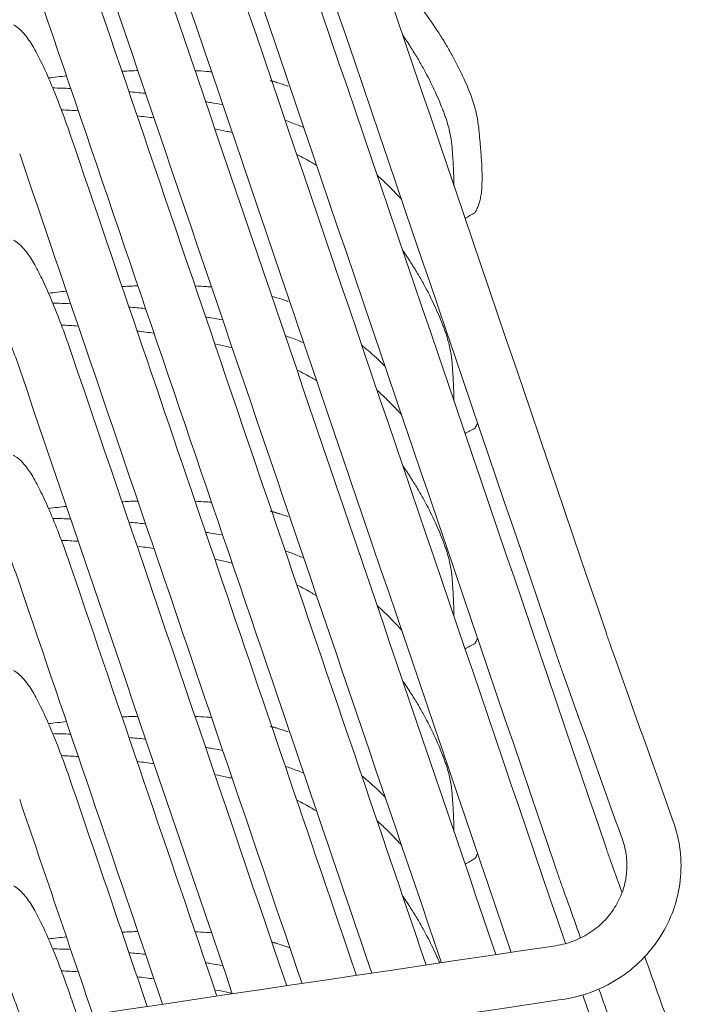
# Model space of a CAD drawing. Header units: centimetres. Extents: x -28 to 145, y -313 to 96.
# Tile 46 of 64: x 128 to 143, y -138 to -116. Entities that reach past the tile are written whole.
import ezdxf

# ---------------------------------------------------------------- set-up
doc = ezdxf.new("R2010")
doc.units = ezdxf.units.CM
doc.layers.add('Main lines', color=7, linetype='Continuous', lineweight=13, true_color=0x000000)
doc.layers.add('Predefinito', color=7, linetype='Continuous', true_color=0x000000)

# ---------------------------------------------------------------- blocks, each defined once
blk = doc.blocks.new('CB-298_Petal_Stacked_2D_Side')
at = {"layer": 'Main lines'}
for points in [[(23.221, 69.334), (19.261, 80.963), (15.301, 92.591), (11.341, 104.219)], [(10.205, 103.833), (14.165, 92.204), (18.125, 80.576), (22.085, 68.947)], [(23.221, 64.561), (19.261, 76.19), (15.301, 87.818), (11.341, 99.447)], [(10.205, 99.06), (14.165, 87.431), (18.125, 75.803), (22.085, 64.174)], [(22.312, 62.457), (18.655, 73.196), (14.998, 83.935), (11.341, 94.674)], [(10.205, 94.287), (13.84, 83.612), (17.475, 72.938), (21.11, 62.263)], [(20.77, 62.212), (17.627, 71.442), (14.484, 80.671), (11.341, 89.901)], [(10.205, 89.514), (13.324, 80.354), (16.444, 71.194), (19.563, 62.033)], [(19.223, 61.982), (16.596, 69.698), (13.968, 77.413), (11.341, 85.128)], [(10.205, 84.741), (12.809, 77.095), (15.413, 69.449), (18.016, 61.803)], [(10.844, 81.652), (10.976, 81.668), (11.108, 81.684), (11.241, 81.698)], [(15.996, 81.525), (15.954, 81.538), (15.909, 81.552), (15.871, 81.563)], [(16.153, 81.473), (16.157, 81.471), (16.162, 81.47), (16.162, 81.47)], [(11.336, 81.42), (11.203, 81.425), (11.071, 81.428), (10.938, 81.431)], [(11.505, 80.924), (11.38, 80.932), (11.255, 80.938), (11.13, 80.944)], [(17.676, 61.752), (15.564, 67.953), (13.453, 74.154), (11.341, 80.355)], [(10.205, 79.969), (10.205, 79.969), (10.205, 79.969), (10.205, 79.969)], [(10.205, 79.969), (12.293, 73.837), (14.381, 67.705), (16.469, 61.573)], [(20.086, 78.538), (20.159, 78.579), (20.231, 78.619), (20.304, 78.66)], [(10.844, 76.879), (10.976, 76.895), (11.109, 76.911), (11.241, 76.925)], [(11.336, 76.647), (11.203, 76.652), (11.07, 76.656), (10.938, 76.658)], [(16.162, 76.697), (16.162, 76.697), (16.157, 76.698), (16.153, 76.7)], [(11.505, 76.151), (11.38, 76.159), (11.255, 76.166), (11.13, 76.172)], [(16.129, 61.522), (14.533, 66.209), (12.937, 70.896), (11.341, 75.583)], [(10.205, 75.196), (11.777, 70.578), (13.35, 65.961), (14.922, 61.343)], [(20.086, 73.765), (20.159, 73.806), (20.232, 73.846), (20.304, 73.887)], [(10.844, 72.107), (10.976, 72.123), (11.109, 72.138), (11.241, 72.152)], [(11.336, 71.875), (11.203, 71.879), (11.071, 71.883), (10.938, 71.886)], [(15.996, 71.979), (15.954, 71.992), (15.909, 72.006), (15.871, 72.018)], [(16.153, 71.927), (16.157, 71.926), (16.162, 71.924), (16.162, 71.924)], [(11.505, 71.378), (11.38, 71.386), (11.255, 71.393), (11.13, 71.399)], [(14.582, 61.292), (13.502, 64.465), (12.421, 67.637), (11.341, 70.81)], [(10.205, 70.423), (11.262, 67.32), (12.319, 64.216), (13.375, 61.113)], [(20.086, 68.992), (20.159, 69.033), (20.232, 69.074), (20.304, 69.114)], [(24.706, 65.167), (24.268, 66.393), (23.83, 67.619), (23.392, 68.845)], [(22.262, 68.441), (22.7, 67.215), (23.138, 65.989), (23.576, 64.763)], [(10.844, 67.334), (10.976, 67.35), (11.108, 67.365), (11.241, 67.379)], [(11.336, 67.102), (11.203, 67.106), (11.071, 67.11), (10.938, 67.113)], [(16.153, 67.154), (16.157, 67.153), (16.162, 67.151), (16.162, 67.151)], [(11.505, 66.606), (11.38, 66.613), (11.255, 66.62), (11.13, 66.626)], [(13.035, 61.062), (12.47, 62.721), (11.906, 64.379), (11.341, 66.037)], [(10.205, 65.651), (10.746, 64.061), (11.287, 62.472), (11.828, 60.883)], [(20.086, 64.22), (20.159, 64.26), (20.232, 64.301), (20.304, 64.342)], [(23.568, 63.58), (23.509, 63.744), (23.45, 63.908), (23.392, 64.072)], [(22.262, 63.668), (22.391, 63.307), (22.52, 62.945), (22.649, 62.584)], [(10.844, 62.561), (10.976, 62.577), (11.109, 62.592), (11.241, 62.607)], [(15.871, 62.472), (15.844, 62.48), (15.819, 62.486), (15.798, 62.492)], [(15.996, 62.433), (15.954, 62.447), (15.909, 62.461), (15.871, 62.472)], [(22.051, 62.403), (6.583, 60.103), (-8.885, 57.803), (-24.353, 55.503)], [(11.336, 62.329), (11.203, 62.334), (11.07, 62.337), (10.938, 62.34)], [(16.161, 62.378), (16.161, 62.379), (16.157, 62.38), (16.153, 62.381)], [(16.199, 62.365), (16.187, 62.369), (16.174, 62.374), (16.161, 62.378)], [(24.706, 60.394), (24.495, 60.985), (24.284, 61.575), (24.073, 62.166)], [(11.505, 61.833), (11.38, 61.84), (11.255, 61.847), (11.13, 61.853)], [(23.055, 61.449), (23.229, 60.963), (23.402, 60.477), (23.576, 59.99)], [(-24.177, 54.316), (-8.711, 56.616), (6.755, 58.915), (22.221, 61.215)], [(11.488, 60.832), (11.439, 60.976), (11.39, 61.12), (11.341, 61.264)], [(23.221, 59.788), (23.047, 60.299), (22.873, 60.809), (22.699, 61.319)]]:
    blk.add_open_spline(points, degree=3, dxfattribs=at)
for points, knots in [([(20.304, 78.66), (20.305, 78.661), (20.311, 78.669), (20.331, 78.706), (20.346, 78.733), (20.364, 78.778), (20.369, 78.793), (20.379, 78.824), (20.384, 78.839), (20.398, 78.885), (20.408, 78.916), (20.423, 78.968), (20.428, 78.987), (20.436, 79.026), (20.44, 79.048), (20.449, 79.116), (20.454, 79.168), (20.461, 79.287), (20.463, 79.353), (20.464, 79.465), (20.463, 79.505), (20.461, 79.589), (20.46, 79.633), (20.456, 79.728), (20.453, 79.778), (20.446, 79.884), (20.442, 79.94), (20.433, 80.057), (20.428, 80.119), (20.417, 80.248), (20.411, 80.315), (20.399, 80.457), (20.391, 80.533), (20.369, 80.696), (20.356, 80.784), (20.321, 80.935), (20.307, 80.989), (20.281, 81.076), (20.271, 81.106), (20.251, 81.167), (20.24, 81.198), (20.182, 81.359), (20.125, 81.497), (19.991, 81.788), (19.915, 81.941), (19.786, 82.178), (19.741, 82.259), (19.645, 82.423), (19.594, 82.506), (19.436, 82.755), (19.321, 82.923), (19.074, 83.259), (18.94, 83.427), (18.724, 83.677), (18.65, 83.76), (18.495, 83.925), (18.415, 84.006), (18.268, 84.149), (18.202, 84.212), (18.133, 84.273)], [0.777782, 0.777782, 0.777782, 0.777782, 14.962738, 14.962738, 29.770895, 29.770895, 37.174973, 37.174973, 44.579052, 44.579052, 59.387208, 59.387208, 66.791287, 66.791287, 74.195365, 74.195365, 89.003522, 89.003522, 103.811678, 103.811678, 111.215757, 111.215757, 118.619835, 118.619835, 126.023913, 126.023913, 133.427992, 133.427992, 140.83207, 140.83207, 148.236148, 148.236148, 155.640227, 155.640227, 163.044305, 163.044305, 166.746344, 166.746344, 168.597364, 168.597364, 170.448384, 170.448384, 177.852462, 177.852462, 185.25654, 185.25654, 188.958579, 188.958579, 192.660619, 192.660619, 200.064697, 200.064697, 207.468775, 207.468775, 211.170814, 211.170814, 214.872854, 214.872854, 217.807101, 217.807101, 217.807101, 217.807101]), ([(11.341, 80.355), (11.279, 80.538), (11.214, 80.719), (11.149, 80.895), (11.082, 81.075), (11.014, 81.248), (10.946, 81.411), (10.879, 81.575), (10.812, 81.728), (10.748, 81.867), (10.684, 82.004), (10.623, 82.127), (10.563, 82.237), (10.501, 82.351), (10.444, 82.444), (10.38, 82.534), (10.347, 82.58), (10.31, 82.626), (10.225, 82.718), (10.171, 82.768), (10.099, 82.813), (10.09, 82.819), (10.081, 82.825), (10.071, 82.83)], [36.897632, 36.897632, 36.897632, 36.897632, 37.479484, 37.479484, 37.479484, 38.07815, 38.07815, 38.07815, 38.679463, 38.679463, 38.679463, 39.27017, 39.27017, 39.27017, 39.873103, 39.873103, 39.873103, 40.193411, 40.193411, 40.557559, 40.557559, 40.557559, 40.602959, 40.602959, 40.602959, 40.602959]), ([(19.826, 79.659), (19.823, 79.719), (19.82, 79.781), (19.813, 79.912), (19.809, 79.98), (19.796, 80.128), (19.788, 80.207), (19.768, 80.338), (19.76, 80.384), (19.739, 80.483), (19.727, 80.535), (19.695, 80.647), (19.677, 80.706), (19.645, 80.801), (19.634, 80.833), (19.61, 80.898), (19.598, 80.931), (19.559, 81.031), (19.531, 81.101), (19.47, 81.242), (19.438, 81.314), (19.335, 81.536), (19.257, 81.69), (19.126, 81.928), (19.08, 82.008), (18.983, 82.171), (18.932, 82.254), (18.823, 82.424), (18.765, 82.511), (18.704, 82.598)], [-330.867628, -330.867628, -330.867628, -330.867628, -323.515014, -323.515014, -316.1624, -316.1624, -308.809786, -308.809786, -305.133479, -305.133479, -301.457172, -301.457172, -297.780865, -297.780865, -295.942712, -295.942712, -294.104558, -294.104558, -290.428251, -290.428251, -286.751944, -286.751944, -279.39933, -279.39933, -275.723023, -275.723023, -272.046716, -272.046716, -268.167948, -268.167948, -268.167948, -268.167948]), ([(12.474, 81.8), (12.483, 81.8), (12.492, 81.801), (12.5, 81.801), (12.61, 81.807), (12.719, 81.812), (12.826, 81.816)], [11.2670352, 11.2670352, 11.2670352, 11.2670352, 11.2943385, 11.2943385, 11.2943385, 11.641945, 11.641945, 11.641945, 11.641945]), ([(14.095, 81.813), (14.18, 81.809), (14.265, 81.804), (14.35, 81.798), (14.387, 81.795), (14.424, 81.792), (14.461, 81.789)], [13.106904, 13.106904, 13.106904, 13.106904, 13.3797955, 13.3797955, 13.3797955, 13.4967112, 13.4967112, 13.4967112, 13.4967112]), ([(15.899, 81.556), (15.899, 81.556), (15.877, 81.562), (15.814, 81.579), (15.791, 81.584), (15.765, 81.591)], [-15.490201, -15.490201, -15.490201, -15.490201, -15.1377774, -15.1377774, -14.9891118, -14.9891118, -14.9891118, -14.9891118]), ([(15.765, 81.591), (15.778, 81.587), (15.792, 81.584), (15.807, 81.58), (15.963, 81.537), (16.06, 81.505), (16.117, 81.485), (16.133, 81.48), (16.145, 81.475), (16.153, 81.473)], [-14.989112, -14.989112, -14.989112, -14.989112, -14.857965, -14.857965, -14.857965, -14.01141, -14.01141, -14.01141, -13.751775, -13.751775, -13.751775, -13.751775]), ([(15.854, 81.568), (15.85, 81.57), (15.846, 81.571), (15.828, 81.576), (15.813, 81.58), (15.799, 81.584)], [18.9354111, 18.9354111, 18.9354111, 18.9354111, 18.94921405, 18.94921405, 19.0006749, 19.0006749, 19.0006749, 19.0006749]), ([(12.999, 81.31), (12.993, 81.311), (12.987, 81.312), (12.863, 81.324), (12.746, 81.335), (12.629, 81.345)], [273.0995, 273.0995, 273.0995, 273.0995, 273.284859, 273.284859, 276.828797, 276.828797, 276.828797, 276.828797]), ([(14.71, 81.059), (14.62, 81.075), (14.53, 81.091), (14.403, 81.113), (14.366, 81.119), (14.329, 81.126)], [255.762696, 255.762696, 255.762696, 255.762696, 258.512704, 258.512704, 259.643371, 259.643371, 259.643371, 259.643371]), ([(13.184, 80.765), (13.122, 80.774), (13.06, 80.782), (12.935, 80.797), (12.873, 80.805), (12.811, 80.812)], [-200.41338, -200.41338, -200.41338, -200.41338, -198.520577, -198.520577, -196.62413, -196.62413, -196.62413, -196.62413]), ([(16.507, 80.553), (16.414, 80.593), (16.319, 80.63), (16.182, 80.68), (16.139, 80.695), (16.096, 80.71)], [237.023683, 237.023683, 237.023683, 237.023683, 240.047511, 240.047511, 241.408194, 241.408194, 241.408194, 241.408194]), ([(14.92, 80.441), (14.88, 80.45), (14.841, 80.459), (14.712, 80.488), (14.623, 80.507), (14.533, 80.526)], [-218.128282, -218.128282, -218.128282, -218.128282, -216.902112, -216.902112, -214.165655, -214.165655, -214.165655, -214.165655]), ([(16.794, 79.711), (16.757, 79.734), (16.721, 79.756), (16.631, 79.808), (16.578, 79.838), (16.468, 79.897), (16.411, 79.926), (16.353, 79.954)], [-238.426156, -238.426156, -238.426156, -238.426156, -237.1218, -237.1218, -235.283647, -235.283647, -233.360151, -233.360151, -233.360151, -233.360151]), ([(18.676, 78.957), (18.642, 78.995), (18.607, 79.032), (18.495, 79.152), (18.415, 79.233), (18.268, 79.377), (18.201, 79.439), (18.133, 79.501)], [208.828136, 208.828136, 208.828136, 208.828136, 210.503202, 210.503202, 214.196241, 214.196241, 217.12738, 217.12738, 217.12738, 217.12738]), ([(19.84, 79.262), (19.84, 79.285), (19.839, 79.309), (19.838, 79.383), (19.836, 79.434), (19.831, 79.542), (19.829, 79.599), (19.826, 79.659)], [-349.325405, -349.325405, -349.325405, -349.325405, -345.572856, -345.572856, -338.220242, -338.220242, -330.867628, -330.867628, -330.867628, -330.867628]), ([(11.341, 75.583), (11.279, 75.766), (11.214, 75.947), (11.149, 76.122), (11.082, 76.302), (11.014, 76.475), (10.946, 76.638), (10.879, 76.802), (10.812, 76.955), (10.748, 77.094), (10.684, 77.232), (10.623, 77.354), (10.563, 77.464), (10.501, 77.578), (10.444, 77.672), (10.38, 77.761), (10.347, 77.807), (10.31, 77.853), (10.225, 77.945), (10.171, 77.995), (10.099, 78.041), (10.09, 78.046), (10.081, 78.052), (10.071, 78.058)], [36.897632, 36.897632, 36.897632, 36.897632, 37.479484, 37.479484, 37.479484, 38.07815, 38.07815, 38.07815, 38.679463, 38.679463, 38.679463, 39.27017, 39.27017, 39.27017, 39.873103, 39.873103, 39.873103, 40.193411, 40.193411, 40.557559, 40.557559, 40.557559, 40.602959, 40.602959, 40.602959, 40.602959]), ([(19.826, 74.886), (19.823, 74.946), (19.82, 75.008), (19.813, 75.139), (19.809, 75.207), (19.796, 75.355), (19.788, 75.434), (19.768, 75.566), (19.76, 75.612), (19.739, 75.71), (19.727, 75.762), (19.695, 75.874), (19.677, 75.934), (19.645, 76.028), (19.634, 76.06), (19.61, 76.125), (19.598, 76.158), (19.559, 76.259), (19.531, 76.328), (19.47, 76.469), (19.438, 76.541), (19.335, 76.763), (19.257, 76.917), (19.126, 77.155), (19.08, 77.235), (18.983, 77.399), (18.932, 77.481), (18.823, 77.651), (18.765, 77.738), (18.704, 77.826)], [-330.867628, -330.867628, -330.867628, -330.867628, -323.515014, -323.515014, -316.1624, -316.1624, -308.809786, -308.809786, -305.133479, -305.133479, -301.457172, -301.457172, -297.780865, -297.780865, -295.942712, -295.942712, -294.104558, -294.104558, -290.428251, -290.428251, -286.751944, -286.751944, -279.39933, -279.39933, -275.723023, -275.723023, -272.046716, -272.046716, -268.166579, -268.166579, -268.166579, -268.166579]), ([(9.391, 77.08), (9.391, 77.08), (9.397, 77.073), (9.405, 77.061), (9.427, 77.031), (9.466, 76.969), (9.509, 76.889), (9.554, 76.808), (9.605, 76.705), (9.659, 76.589), (9.715, 76.468), (9.776, 76.33), (9.837, 76.181), (9.899, 76.031), (9.962, 75.87), (10.025, 75.702), (10.086, 75.538), (10.146, 75.368), (10.205, 75.196)], [1.980408, 1.980408, 1.980408, 1.980408, 2.19729, 2.19729, 2.19729, 2.732635, 2.732635, 2.732635, 3.273087, 3.273087, 3.273087, 3.832077, 3.832077, 3.832077, 4.393376, 4.393376, 4.393376, 4.941064, 4.941064, 4.941064, 4.941064]), ([(12.474, 77.027), (12.483, 77.028), (12.492, 77.028), (12.5, 77.028), (12.61, 77.034), (12.719, 77.039), (12.826, 77.043)], [11.2668837, 11.2668837, 11.2668837, 11.2668837, 11.2943385, 11.2943385, 11.2943385, 11.6418372, 11.6418372, 11.6418372, 11.6418372]), ([(14.095, 77.04), (14.18, 77.036), (14.265, 77.031), (14.35, 77.025), (14.387, 77.022), (14.424, 77.02), (14.461, 77.017)], [13.1071805, 13.1071805, 13.1071805, 13.1071805, 13.3797955, 13.3797955, 13.3797955, 13.4971534, 13.4971534, 13.4971534, 13.4971534]), ([(16.153, 76.7), (16.145, 76.703), (16.133, 76.707), (16.117, 76.712), (16.06, 76.732), (15.963, 76.765), (15.807, 76.807), (15.804, 76.807), (15.802, 76.808), (15.799, 76.809)], [-18.32397, -18.32397, -18.32397, -18.32397, -18.064335, -18.064335, -18.064335, -17.217781, -17.217781, -17.217781, -17.195546, -17.195546, -17.195546, -17.195546]), ([(12.999, 76.537), (12.993, 76.538), (12.987, 76.539), (12.863, 76.552), (12.746, 76.563), (12.629, 76.573)], [273.099558, 273.099558, 273.099558, 273.099558, 273.284859, 273.284859, 276.82521, 276.82521, 276.82521, 276.82521]), ([(14.71, 76.286), (14.62, 76.303), (14.53, 76.319), (14.403, 76.34), (14.366, 76.347), (14.329, 76.353)], [255.761917, 255.761917, 255.761917, 255.761917, 258.512704, 258.512704, 259.640733, 259.640733, 259.640733, 259.640733]), ([(13.184, 75.992), (13.122, 76.001), (13.06, 76.009), (12.935, 76.025), (12.873, 76.032), (12.811, 76.039)], [-200.416052, -200.416052, -200.416052, -200.416052, -198.520577, -198.520577, -196.622189, -196.622189, -196.622189, -196.622189]), ([(16.507, 75.78), (16.414, 75.82), (16.319, 75.857), (16.182, 75.907), (16.139, 75.922), (16.096, 75.937)], [237.020567, 237.020567, 237.020567, 237.020567, 240.047511, 240.047511, 241.412295, 241.412295, 241.412295, 241.412295]), ([(14.92, 75.668), (14.88, 75.677), (14.841, 75.686), (14.712, 75.715), (14.623, 75.735), (14.533, 75.753)], [-218.12925, -218.12925, -218.12925, -218.12925, -216.902112, -216.902112, -214.16511, -214.16511, -214.16511, -214.16511]), ([(18.309, 75.261), (18.192, 75.376), (18.065, 75.494), (17.883, 75.65), (17.839, 75.688), (17.794, 75.725)], [-111.689867, -111.689867, -111.689867, -111.689867, -107.981518, -107.981518, -106.821748, -106.821748, -106.821748, -106.821748]), ([(16.794, 74.939), (16.757, 74.961), (16.721, 74.983), (16.631, 75.035), (16.578, 75.065), (16.468, 75.124), (16.411, 75.153), (16.354, 75.181)], [-238.424237, -238.424237, -238.424237, -238.424237, -237.1218, -237.1218, -235.283647, -235.283647, -233.361095, -233.361095, -233.361095, -233.361095]), ([(18.676, 74.184), (18.642, 74.222), (18.607, 74.259), (18.495, 74.379), (18.415, 74.461), (18.268, 74.604), (18.202, 74.666), (18.133, 74.727)], [208.829603, 208.829603, 208.829603, 208.829603, 210.503202, 210.503202, 214.196241, 214.196241, 217.123939, 217.123939, 217.123939, 217.123939]), ([(19.84, 74.489), (19.84, 74.513), (19.839, 74.537), (19.838, 74.61), (19.836, 74.661), (19.831, 74.77), (19.829, 74.827), (19.826, 74.886)], [-349.311054, -349.311054, -349.311054, -349.311054, -345.572856, -345.572856, -338.220242, -338.220242, -330.867628, -330.867628, -330.867628, -330.867628]), ([(20.304, 73.887), (20.305, 73.888), (20.311, 73.897), (20.331, 73.933), (20.346, 73.961), (20.36, 73.995), (20.362, 73.999), (20.363, 74.003)], [0.777782, 0.777782, 0.777782, 0.777782, 15.168985, 15.168985, 30.19245, 30.19245, 32.320967, 32.320967, 32.320967, 32.320967]), ([(11.341, 70.81), (11.279, 70.993), (11.214, 71.174), (11.149, 71.349), (11.082, 71.529), (11.014, 71.703), (10.946, 71.866), (10.879, 72.029), (10.812, 72.182), (10.748, 72.321), (10.684, 72.459), (10.623, 72.581), (10.563, 72.691), (10.501, 72.805), (10.444, 72.899), (10.38, 72.988), (10.347, 73.034), (10.31, 73.081), (10.225, 73.173), (10.171, 73.222), (10.099, 73.268), (10.09, 73.274), (10.081, 73.279), (10.071, 73.285)], [36.897632, 36.897632, 36.897632, 36.897632, 37.479484, 37.479484, 37.479484, 38.07815, 38.07815, 38.07815, 38.679463, 38.679463, 38.679463, 39.27017, 39.27017, 39.27017, 39.873103, 39.873103, 39.873103, 40.193411, 40.193411, 40.557559, 40.557559, 40.557559, 40.602959, 40.602959, 40.602959, 40.602959]), ([(19.826, 70.113), (19.823, 70.173), (19.82, 70.235), (19.813, 70.366), (19.809, 70.435), (19.796, 70.582), (19.788, 70.661), (19.768, 70.793), (19.76, 70.839), (19.739, 70.937), (19.727, 70.99), (19.695, 71.101), (19.677, 71.161), (19.645, 71.255), (19.634, 71.287), (19.61, 71.352), (19.598, 71.385), (19.559, 71.486), (19.531, 71.555), (19.47, 71.696), (19.438, 71.769), (19.335, 71.99), (19.257, 72.144), (19.126, 72.382), (19.08, 72.463), (18.983, 72.626), (18.932, 72.708), (18.823, 72.878), (18.764, 72.966), (18.704, 73.053)], [-330.867628, -330.867628, -330.867628, -330.867628, -323.515014, -323.515014, -316.1624, -316.1624, -308.809786, -308.809786, -305.133479, -305.133479, -301.457172, -301.457172, -297.780865, -297.780865, -295.942712, -295.942712, -294.104558, -294.104558, -290.428251, -290.428251, -286.751944, -286.751944, -279.39933, -279.39933, -275.723023, -275.723023, -272.046716, -272.046716, -268.163993, -268.163993, -268.163993, -268.163993]), ([(9.391, 72.307), (9.391, 72.307), (9.397, 72.3), (9.405, 72.288), (9.427, 72.259), (9.466, 72.196), (9.509, 72.117), (9.554, 72.035), (9.605, 71.933), (9.659, 71.816), (9.715, 71.695), (9.776, 71.557), (9.837, 71.408), (9.899, 71.259), (9.962, 71.097), (10.025, 70.929), (10.086, 70.765), (10.146, 70.595), (10.205, 70.423)], [1.980408, 1.980408, 1.980408, 1.980408, 2.19729, 2.19729, 2.19729, 2.732635, 2.732635, 2.732635, 3.273087, 3.273087, 3.273087, 3.832077, 3.832077, 3.832077, 4.393376, 4.393376, 4.393376, 4.941064, 4.941064, 4.941064, 4.941064]), ([(12.474, 72.254), (12.483, 72.255), (12.492, 72.255), (12.5, 72.256), (12.61, 72.262), (12.719, 72.267), (12.826, 72.271)], [11.2669979, 11.2669979, 11.2669979, 11.2669979, 11.2943385, 11.2943385, 11.2943385, 11.6419071, 11.6419071, 11.6419071, 11.6419071]), ([(14.095, 72.267), (14.18, 72.263), (14.265, 72.258), (14.35, 72.252), (14.387, 72.249), (14.424, 72.247), (14.461, 72.244)], [13.106868, 13.106868, 13.106868, 13.106868, 13.3797955, 13.3797955, 13.3797955, 13.4971065, 13.4971065, 13.4971065, 13.4971065]), ([(15.899, 72.011), (15.899, 72.011), (15.877, 72.017), (15.814, 72.033), (15.791, 72.039), (15.765, 72.045)], [-15.490201, -15.490201, -15.490201, -15.490201, -15.1377772, -15.1377772, -14.9888172, -14.9888172, -14.9888172, -14.9888172]), ([(15.765, 72.045), (15.778, 72.042), (15.792, 72.038), (15.807, 72.034), (15.963, 71.992), (16.06, 71.959), (16.117, 71.939), (16.133, 71.934), (16.145, 71.93), (16.153, 71.927)], [-14.988817, -14.988817, -14.988817, -14.988817, -14.857131, -14.857131, -14.857131, -14.010577, -14.010577, -14.010577, -13.750942, -13.750942, -13.750942, -13.750942]), ([(15.854, 72.023), (15.85, 72.024), (15.846, 72.025), (15.828, 72.03), (15.813, 72.034), (15.798, 72.038)], [18.9354111, 18.9354111, 18.9354111, 18.9354111, 18.94921405, 18.94921405, 19.00076475, 19.00076475, 19.00076475, 19.00076475]), ([(12.998, 71.765), (12.992, 71.765), (12.986, 71.766), (12.863, 71.779), (12.746, 71.79), (12.629, 71.8)], [273.104202, 273.104202, 273.104202, 273.104202, 273.284859, 273.284859, 276.828797, 276.828797, 276.828797, 276.828797]), ([(14.71, 71.513), (14.62, 71.53), (14.53, 71.546), (14.403, 71.568), (14.366, 71.574), (14.329, 71.58)], [255.763018, 255.763018, 255.763018, 255.763018, 258.512704, 258.512704, 259.640018, 259.640018, 259.640018, 259.640018]), ([(13.184, 71.219), (13.122, 71.228), (13.06, 71.236), (12.935, 71.252), (12.873, 71.259), (12.811, 71.267)], [-200.411451, -200.411451, -200.411451, -200.411451, -198.520577, -198.520577, -196.623197, -196.623197, -196.623197, -196.623197]), ([(14.92, 70.895), (14.88, 70.904), (14.841, 70.913), (14.712, 70.942), (14.623, 70.962), (14.533, 70.981)], [-218.127966, -218.127966, -218.127966, -218.127966, -216.902112, -216.902112, -214.164137, -214.164137, -214.164137, -214.164137]), ([(16.507, 71.008), (16.414, 71.047), (16.319, 71.084), (16.182, 71.134), (16.139, 71.149), (16.096, 71.164)], [237.02462, 237.02462, 237.02462, 237.02462, 240.047511, 240.047511, 241.408504, 241.408504, 241.408504, 241.408504]), ([(16.794, 70.166), (16.757, 70.188), (16.721, 70.21), (16.631, 70.263), (16.578, 70.292), (16.468, 70.351), (16.411, 70.38), (16.354, 70.408)], [-238.425197, -238.425197, -238.425197, -238.425197, -237.1218, -237.1218, -235.283647, -235.283647, -233.362039, -233.362039, -233.362039, -233.362039]), ([(19.84, 69.716), (19.84, 69.74), (19.839, 69.764), (19.838, 69.837), (19.836, 69.888), (19.831, 69.997), (19.829, 70.054), (19.826, 70.113)], [-349.330216, -349.330216, -349.330216, -349.330216, -345.572856, -345.572856, -338.220242, -338.220242, -330.867628, -330.867628, -330.867628, -330.867628]), ([(18.676, 69.411), (18.642, 69.449), (18.607, 69.487), (18.495, 69.606), (18.415, 69.688), (18.268, 69.831), (18.201, 69.893), (18.133, 69.955)], [208.825926, 208.825926, 208.825926, 208.825926, 210.503202, 210.503202, 214.196241, 214.196241, 217.128414, 217.128414, 217.128414, 217.128414]), ([(20.304, 69.114), (20.305, 69.115), (20.311, 69.124), (20.331, 69.16), (20.346, 69.188), (20.36, 69.222), (20.362, 69.226), (20.363, 69.23)], [0.777782, 0.777782, 0.777782, 0.777782, 15.168985, 15.168985, 30.19245, 30.19245, 32.320967, 32.320967, 32.320967, 32.320967]), ([(23.392, 68.845), (23.363, 68.924), (23.334, 69.005), (23.306, 69.087), (23.277, 69.169), (23.249, 69.251), (23.221, 69.334)], [66.9117003, 66.9117003, 66.9117003, 66.9117003, 67.1746551, 67.1746551, 67.1746551, 67.4376864, 67.4376864, 67.4376864, 67.4376864]), ([(22.085, 68.947), (22.114, 68.862), (22.143, 68.776), (22.173, 68.692), (22.202, 68.607), (22.232, 68.524), (22.262, 68.441)], [59.4802468, 59.4802468, 59.4802468, 59.4802468, 59.7521276, 59.7521276, 59.7521276, 60.0240747, 60.0240747, 60.0240747, 60.0240747]), ([(11.341, 66.037), (11.279, 66.22), (11.214, 66.401), (11.149, 66.576), (11.082, 66.756), (11.014, 66.93), (10.946, 67.093), (10.879, 67.257), (10.812, 67.409), (10.748, 67.549), (10.684, 67.686), (10.623, 67.809), (10.563, 67.919), (10.501, 68.032), (10.444, 68.126), (10.38, 68.215), (10.347, 68.261), (10.31, 68.308), (10.225, 68.4), (10.171, 68.449), (10.099, 68.495), (10.09, 68.501), (10.081, 68.506), (10.071, 68.512)], [36.897632, 36.897632, 36.897632, 36.897632, 37.479484, 37.479484, 37.479484, 38.07815, 38.07815, 38.07815, 38.679463, 38.679463, 38.679463, 39.27017, 39.27017, 39.27017, 39.873103, 39.873103, 39.873103, 40.193411, 40.193411, 40.557559, 40.557559, 40.557559, 40.602959, 40.602959, 40.602959, 40.602959]), ([(19.826, 65.341), (19.823, 65.4), (19.82, 65.462), (19.813, 65.593), (19.809, 65.662), (19.796, 65.81), (19.788, 65.888), (19.768, 66.02), (19.76, 66.066), (19.739, 66.164), (19.727, 66.217), (19.695, 66.329), (19.677, 66.388), (19.645, 66.482), (19.634, 66.514), (19.61, 66.579), (19.598, 66.612), (19.559, 66.713), (19.531, 66.782), (19.47, 66.923), (19.438, 66.996), (19.335, 67.217), (19.257, 67.371), (19.126, 67.609), (19.08, 67.69), (18.983, 67.853), (18.932, 67.936), (18.823, 68.105), (18.765, 68.193), (18.704, 68.28)], [-330.867628, -330.867628, -330.867628, -330.867628, -323.515014, -323.515014, -316.1624, -316.1624, -308.809786, -308.809786, -305.133479, -305.133479, -301.457172, -301.457172, -297.780865, -297.780865, -295.942712, -295.942712, -294.104558, -294.104558, -290.428251, -290.428251, -286.751944, -286.751944, -279.39933, -279.39933, -275.723023, -275.723023, -272.046716, -272.046716, -268.167948, -268.167948, -268.167948, -268.167948]), ([(12.474, 67.481), (12.483, 67.482), (12.492, 67.482), (12.5, 67.483), (12.61, 67.489), (12.719, 67.494), (12.826, 67.498)], [11.266929, 11.266929, 11.266929, 11.266929, 11.2943385, 11.2943385, 11.2943385, 11.6418372, 11.6418372, 11.6418372, 11.6418372]), ([(14.095, 67.494), (14.18, 67.49), (14.265, 67.485), (14.35, 67.479), (14.387, 67.477), (14.424, 67.474), (14.461, 67.471)], [13.1068015, 13.1068015, 13.1068015, 13.1068015, 13.3797955, 13.3797955, 13.3797955, 13.4971534, 13.4971534, 13.4971534, 13.4971534]), ([(15.899, 67.238), (15.899, 67.238), (15.877, 67.244), (15.814, 67.26), (15.791, 67.266), (15.765, 67.272)], [-15.490201, -15.490201, -15.490201, -15.490201, -15.1377773, -15.1377773, -14.9889461, -14.9889461, -14.9889461, -14.9889461]), ([(15.765, 67.272), (15.778, 67.269), (15.792, 67.265), (15.807, 67.261), (15.963, 67.219), (16.06, 67.186), (16.117, 67.167), (16.133, 67.161), (16.145, 67.157), (16.153, 67.154)], [-14.988946, -14.988946, -14.988946, -14.988946, -14.857496, -14.857496, -14.857496, -14.010941, -14.010941, -14.010941, -13.751307, -13.751307, -13.751307, -13.751307]), ([(15.996, 67.206), (15.943, 67.223), (15.884, 67.241), (15.828, 67.257), (15.813, 67.262), (15.799, 67.266)], [18.7947271, 18.7947271, 18.7947271, 18.7947271, 18.949214, 18.949214, 19.0006869, 19.0006869, 19.0006869, 19.0006869]), ([(12.999, 66.992), (12.993, 66.992), (12.987, 66.993), (12.863, 67.006), (12.746, 67.017), (12.629, 67.027)], [273.0995, 273.0995, 273.0995, 273.0995, 273.284859, 273.284859, 276.829201, 276.829201, 276.829201, 276.829201]), ([(14.709, 66.74), (14.62, 66.757), (14.53, 66.773), (14.403, 66.795), (14.366, 66.801), (14.329, 66.807)], [255.764985, 255.764985, 255.764985, 255.764985, 258.512704, 258.512704, 259.64041, 259.64041, 259.64041, 259.64041]), ([(13.184, 66.447), (13.122, 66.455), (13.06, 66.463), (12.935, 66.479), (12.873, 66.487), (12.811, 66.494)], [-200.411055, -200.411055, -200.411055, -200.411055, -198.520577, -198.520577, -196.62413, -196.62413, -196.62413, -196.62413]), ([(16.507, 66.235), (16.414, 66.274), (16.319, 66.311), (16.182, 66.361), (16.139, 66.377), (16.096, 66.391)], [237.023683, 237.023683, 237.023683, 237.023683, 240.047511, 240.047511, 241.4104, 241.4104, 241.4104, 241.4104]), ([(14.92, 66.122), (14.88, 66.132), (14.84, 66.141), (14.712, 66.17), (14.623, 66.189), (14.533, 66.208)], [-218.126029, -218.126029, -218.126029, -218.126029, -216.902112, -216.902112, -214.163751, -214.163751, -214.163751, -214.163751]), ([(18.309, 65.715), (18.192, 65.831), (18.065, 65.948), (17.883, 66.105), (17.839, 66.142), (17.794, 66.18)], [-111.689126, -111.689126, -111.689126, -111.689126, -107.981518, -107.981518, -106.823009, -106.823009, -106.823009, -106.823009]), ([(16.794, 65.393), (16.757, 65.415), (16.721, 65.437), (16.631, 65.49), (16.578, 65.52), (16.468, 65.579), (16.411, 65.608), (16.354, 65.635)], [-238.426156, -238.426156, -238.426156, -238.426156, -237.1218, -237.1218, -235.283647, -235.283647, -233.362982, -233.362982, -233.362982, -233.362982]), ([(19.84, 64.943), (19.84, 64.967), (19.839, 64.991), (19.838, 65.064), (19.836, 65.115), (19.831, 65.224), (19.829, 65.281), (19.826, 65.341)], [-349.330216, -349.330216, -349.330216, -349.330216, -345.572856, -345.572856, -338.220242, -338.220242, -330.867628, -330.867628, -330.867628, -330.867628]), ([(18.676, 64.638), (18.642, 64.676), (18.607, 64.714), (18.495, 64.834), (18.415, 64.915), (18.268, 65.058), (18.201, 65.121), (18.133, 65.182)], [208.82482, 208.82482, 208.82482, 208.82482, 210.503202, 210.503202, 214.196241, 214.196241, 217.12738, 217.12738, 217.12738, 217.12738]), ([(22.221, 61.215), (22.44, 61.245), (22.657, 61.299), (22.864, 61.374), (23.079, 61.451), (23.284, 61.551), (23.476, 61.673), (23.668, 61.794), (23.846, 61.936), (24.005, 62.096), (24.161, 62.252), (24.3, 62.425), (24.418, 62.61), (24.536, 62.796), (24.633, 62.994), (24.707, 63.201), (24.723, 63.245), (24.737, 63.29), (24.751, 63.335), (24.803, 63.505), (24.839, 63.679), (24.859, 63.856), (24.884, 64.079), (24.883, 64.305), (24.857, 64.528), (24.831, 64.745), (24.78, 64.96), (24.706, 65.167)], [57.417901, 57.417901, 57.417901, 57.417901, 58.084742, 58.084742, 58.084742, 58.772071, 58.772071, 58.772071, 59.460671, 59.460671, 59.460671, 60.133964, 60.133964, 60.133964, 60.808416, 60.808416, 60.808416, 60.953131, 60.953131, 60.953131, 61.499774, 61.499774, 61.499774, 62.192115, 62.192115, 62.192115, 62.867316, 62.867316, 62.867316, 62.867316]), ([(23.576, 64.763), (23.62, 64.64), (23.65, 64.514), (23.665, 64.386), (23.681, 64.254), (23.681, 64.122), (23.666, 63.991), (23.655, 63.887), (23.633, 63.784), (23.603, 63.684), (23.595, 63.657), (23.586, 63.631), (23.577, 63.605), (23.533, 63.482), (23.475, 63.365), (23.405, 63.254), (23.334, 63.143), (23.251, 63.039), (23.157, 62.944), (23.06, 62.848), (22.951, 62.761), (22.834, 62.686), (22.716, 62.612), (22.589, 62.55), (22.456, 62.502), (22.326, 62.455), (22.189, 62.422), (22.051, 62.403)], [64.068459, 64.068459, 64.068459, 64.068459, 64.484044, 64.484044, 64.484044, 64.909742, 64.909742, 64.909742, 65.245981, 65.245981, 65.245981, 65.335182, 65.335182, 65.335182, 65.751152, 65.751152, 65.751152, 66.167817, 66.167817, 66.167817, 66.595602, 66.595602, 66.595602, 67.024113, 67.024113, 67.024113, 67.445513, 67.445513, 67.445513, 67.445513]), ([(20.304, 64.342), (20.305, 64.342), (20.311, 64.351), (20.331, 64.387), (20.346, 64.415), (20.36, 64.449), (20.362, 64.453), (20.363, 64.458)], [0.777782, 0.777782, 0.777782, 0.777782, 15.168985, 15.168985, 30.19245, 30.19245, 32.320967, 32.320967, 32.320967, 32.320967]), ([(23.392, 64.072), (23.363, 64.152), (23.334, 64.233), (23.306, 64.314), (23.277, 64.396), (23.249, 64.478), (23.221, 64.561)], [4.0443846, 4.0443846, 4.0443846, 4.0443846, 4.3073394, 4.3073394, 4.3073394, 4.5703706, 4.5703706, 4.5703706, 4.5703706]), ([(22.085, 64.174), (22.114, 64.089), (22.143, 64.004), (22.173, 63.919), (22.202, 63.834), (22.232, 63.751), (22.262, 63.668)], [41.8386966, 41.8386966, 41.8386966, 41.8386966, 42.1105774, 42.1105774, 42.1105774, 42.3825245, 42.3825245, 42.3825245, 42.3825245]), ([(11.341, 61.264), (11.279, 61.447), (11.214, 61.628), (11.149, 61.803), (11.082, 61.983), (11.014, 62.157), (10.946, 62.32), (10.879, 62.484), (10.812, 62.636), (10.748, 62.776), (10.684, 62.913), (10.623, 63.036), (10.563, 63.146), (10.501, 63.26), (10.444, 63.353), (10.38, 63.442), (10.347, 63.488), (10.31, 63.535), (10.225, 63.627), (10.171, 63.677), (10.099, 63.722), (10.09, 63.728), (10.081, 63.734), (10.071, 63.739)], [36.897632, 36.897632, 36.897632, 36.897632, 37.479484, 37.479484, 37.479484, 38.07815, 38.07815, 38.07815, 38.679463, 38.679463, 38.679463, 39.27017, 39.27017, 39.27017, 39.873103, 39.873103, 39.873103, 40.193411, 40.193411, 40.557559, 40.557559, 40.557559, 40.602959, 40.602959, 40.602959, 40.602959]), ([(19.523, 62.027), (19.516, 62.045), (19.508, 62.062), (19.47, 62.151), (19.438, 62.223), (19.335, 62.445), (19.257, 62.598), (19.126, 62.836), (19.08, 62.917), (18.983, 63.08), (18.932, 63.163), (18.823, 63.332), (18.765, 63.42), (18.704, 63.507)], [-291.349172, -291.349172, -291.349172, -291.349172, -290.428251, -290.428251, -286.751944, -286.751944, -279.39933, -279.39933, -275.723023, -275.723023, -272.046716, -272.046716, -268.166579, -268.166579, -268.166579, -268.166579]), ([(9.391, 62.761), (9.391, 62.761), (9.397, 62.755), (9.405, 62.742), (9.427, 62.713), (9.466, 62.65), (9.509, 62.571), (9.554, 62.49), (9.605, 62.387), (9.659, 62.27), (9.715, 62.149), (9.776, 62.011), (9.837, 61.863), (9.899, 61.713), (9.962, 61.552), (10.025, 61.384), (10.086, 61.22), (10.146, 61.049), (10.205, 60.877)], [1.980408, 1.980408, 1.980408, 1.980408, 2.19729, 2.19729, 2.19729, 2.732635, 2.732635, 2.732635, 3.273087, 3.273087, 3.273087, 3.832077, 3.832077, 3.832077, 4.393376, 4.393376, 4.393376, 4.941064, 4.941064, 4.941064, 4.941064]), ([(12.474, 62.709), (12.483, 62.709), (12.492, 62.71), (12.5, 62.71), (12.61, 62.716), (12.719, 62.721), (12.827, 62.725)], [11.2668837, 11.2668837, 11.2668837, 11.2668837, 11.2943385, 11.2943385, 11.2943385, 11.6421571, 11.6421571, 11.6421571, 11.6421571]), ([(14.095, 62.721), (14.18, 62.717), (14.265, 62.712), (14.35, 62.706), (14.387, 62.704), (14.424, 62.701), (14.461, 62.698)], [13.1071805, 13.1071805, 13.1071805, 13.1071805, 13.3797955, 13.3797955, 13.3797955, 13.4971417, 13.4971417, 13.4971417, 13.4971417]), ([(15.798, 62.492), (15.813, 62.489), (15.828, 62.485), (15.846, 62.479), (15.85, 62.478), (15.854, 62.477)], [19.08515462, 19.08515462, 19.08515462, 19.08515462, 19.13664292, 19.13664292, 19.15047309, 19.15047309, 19.15047309, 19.15047309]), ([(16.153, 62.381), (16.145, 62.384), (16.133, 62.389), (16.117, 62.394), (16.06, 62.414), (15.963, 62.446), (15.807, 62.488), (15.804, 62.489), (15.802, 62.49), (15.799, 62.491)], [-94.302555, -94.302555, -94.302555, -94.302555, -94.039897, -94.039897, -94.039897, -93.183485, -93.183485, -93.183485, -93.160992, -93.160992, -93.160992, -93.160992]), ([(15.799, 62.491), (15.811, 62.488), (15.823, 62.485), (15.877, 62.471), (15.899, 62.465), (15.899, 62.465)], [-93.1609915, -93.1609915, -93.1609915, -93.1609915, -93.0814106, -93.0814106, -92.7286583, -92.7286583, -92.7286583, -92.7286583]), ([(12.999, 62.219), (12.992, 62.22), (12.986, 62.22), (12.863, 62.233), (12.746, 62.244), (12.629, 62.254)], [273.102184, 273.102184, 273.102184, 273.102184, 273.284859, 273.284859, 276.82521, 276.82521, 276.82521, 276.82521]), ([(14.71, 61.968), (14.62, 61.984), (14.53, 62), (14.403, 62.022), (14.366, 62.028), (14.329, 62.034)], [255.762627, 255.762627, 255.762627, 255.762627, 258.512704, 258.512704, 259.638754, 259.638754, 259.638754, 259.638754]), ([(13.184, 61.674), (13.122, 61.682), (13.06, 61.691), (12.935, 61.706), (12.873, 61.714), (12.811, 61.721)], [-200.416266, -200.416266, -200.416266, -200.416266, -198.520577, -198.520577, -196.622189, -196.622189, -196.622189, -196.622189]), ([(14.92, 61.349), (14.88, 61.359), (14.841, 61.368), (14.712, 61.397), (14.623, 61.416), (14.533, 61.435)], [-218.12835, -218.12835, -218.12835, -218.12835, -216.902112, -216.902112, -214.164724, -214.164724, -214.164724, -214.164724])]:
    blk.add_open_spline(points, degree=3, knots=knots, dxfattribs=at)
for points, weights in [([(10.206, 79.967), (10.205, 79.968), (10.205, 79.969)], [0.863946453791, 0.861664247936, 0.859883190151]), ([(10.206, 75.195), (10.205, 75.195), (10.205, 75.196)], [0.863946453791, 0.861664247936, 0.859883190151]), ([(10.206, 70.422), (10.205, 70.422), (10.205, 70.423)], [0.863946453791, 0.861664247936, 0.859883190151]), ([(22.221, 61.215), (22.22, 61.215), (22.22, 61.215)], [0.862597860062, 0.863539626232, 0.864579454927])]:
    blk.add_rational_spline(points, weights, degree=2, dxfattribs=at)

msp = doc.modelspace()

# ---------------------------------------------------------------- block references
at = {"layer": 'Predefinito'}
msp.add_blockref('CB-298_Petal_Stacked_2D_Side', (117.811, -198.658), dxfattribs=at)

doc.saveas('drawing.dxf')
